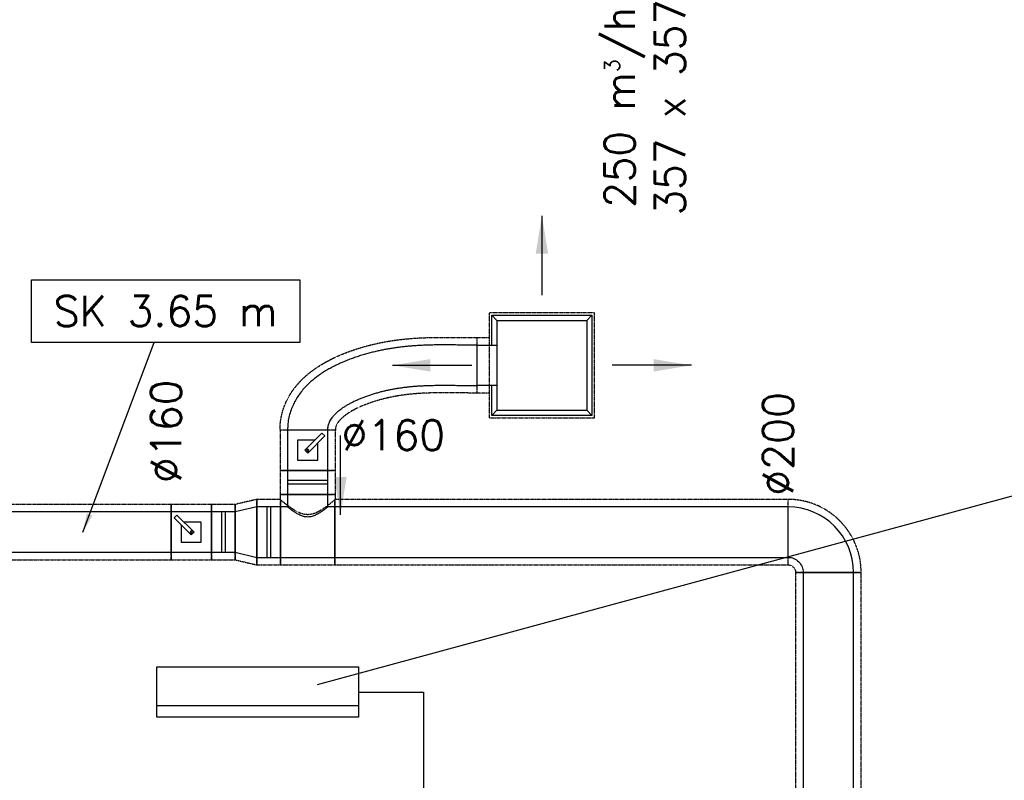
# Model space of a CAD drawing. Header units: millimetres. Extents: x 295542 to 440356, y 17772 to 133669.
# Tile 63 of 73: x 320940 to 324850, y 53878 to 56896. Entities that reach past the tile are written whole.
import ezdxf

# ---------------------------------------------------------------- set-up
doc = ezdxf.new("R2010")
doc.units = ezdxf.units.MM
doc.linetypes.add('Ciągłe', pattern=[0])
doc.linetypes.add('DASHED', pattern=[0.75, 0.5, -0.25])
for name, color, linetype in [('0_freon', 50, 'Ciągłe'), ('0_klmatyzacja', 210, 'Continuous'), ('0_opis_wentylacja', 110, 'Ciągłe'), ('FLUID-N4', 7, 'Continuous'), ('FLUID-N4-120-ARRGR', 7, 'Continuous'), ('FLUID-N4-120-DIM', 7, 'Continuous'), ('FLUID-N4-120-INF', 7, 'Continuous'), ('FLUID-N4-INS', 7, 'Continuous')]:
    doc.layers.add(name, color=color, linetype=linetype)
doc.styles.add('FDBES', font='simplex.shx')
doc.linetypes.add('ZIGZAG', pattern='A,0.0001,-0.2,[131,ltypeshp.shx,S=0.2,R=0,X=-0.2,Y=0],-0.4,[131,ltypeshp.shx,S=0.2,R=180,X=0.2,Y=0],-0.2', length=0.8001)
doc.dimstyles.new('FDBES', dxfattribs={"dimscale": 50, "dimtxt": 4, "dimasz": 2.5, "dimexe": 0.8, "dimexo": 2, "dimgap": 1, "dimtad": 1, "dimdsep": 46, "dimtxsty": 'FDBES', "dimcen": 2.5, "dimclrd": 4, "dimclre": 5, "dimadec": 0, "dimazin": 0, "dimtfac": 1, "dimtmove": 0, "dimatfit": 3, "dimfxl": 1, "dimarcsym": 0})

# ---------------------------------------------------------------- blocks, each defined once
blk = doc.blocks.new('*U457')
at = {"color": 160, "linetype": 'Continuous', "lineweight": -2}
for p, q in [((-1500, 100), (-1500, 0)), ((1500, 0), (1500, 100)), ((-1500, 0), (-1500, -100)), ((1500, -100), (1500, 0))]:
    blk.add_line(p, q, dxfattribs=at)
at = {"color": 0, "linetype": 'ByBlock', "lineweight": -2}
for p, q in [((1500, 100), (-1500, 100)), ((-1500, -100), (1500, -100))]:
    blk.add_line(p, q, dxfattribs=at)
at = {"layer": 'FLUID-N4-INS', "color": 3, "linetype": 'DASHED', "lineweight": -3}
for p, q in [((-1500, 130), (-1500, 100)), ((1500, 130), (-1500, 130)), ((1500, 100), (1500, 130)), ((-1500, -100), (-1500, -130)), ((1500, -130), (1500, -100)), ((-1500, -130), (1500, -130))]:
    blk.add_line(p, q, dxfattribs=at)
blk = doc.blocks.new('*U469')
at = {"color": 0, "linetype": 'ByBlock', "lineweight": -2}
for p, q in [((-198.5, 198.5), (-178.5, 178.5)), ((-198.5, 198.5), (-198.5, -198.5)), ((198.5, 198.5), (-198.5, 198.5)), ((198.5, 198.5), (178.5, 178.5)), ((198.5, -198.5), (198.5, 198.5)), ((-178.5, -178.5), (-178.5, 178.5)), ((178.5, 178.5), (-178.5, 178.5)), ((178.5, -178.5), (178.5, 178.5)), ((-198.5, -198.5), (-178.5, -178.5)), ((-80, -178.5), (-178.5, -178.5)), ((80, -178.5), (-80, -178.5)), ((-80, -178.5), (-80, -258.5)), ((178.5, -178.5), (80, -178.5)), ((80, -258.5), (80, -178.5)), ((178.5, -178.5), (198.5, -198.5)), ((-198.5, -198.5), (-80, -198.5)), ((80, -198.5), (198.5, -198.5))]:
    blk.add_line(p, q, dxfattribs=at)
at = {"layer": 'FLUID-N4-INS', "color": 3, "linetype": 'DASHED', "lineweight": -3}
for p, q in [((-208.5, 208.5), (208.5, 208.5)), ((-208.5, -208.5), (-208.5, 208.5)), ((208.5, 208.5), (208.5, -208.5)), ((-208.5, -208.5), (208.5, -208.5)), ((-110, -208.5), (-110, -258.5)), ((110, -258.5), (110, -208.5)), ((-80, -258.5), (-110, -258.5)), ((80, -258.5), (-80, -258.5)), ((110, -258.5), (80, -258.5))]:
    blk.add_line(p, q, dxfattribs=at)
blk = doc.blocks.new('*U481')
at = {"color": 160, "linetype": 'Continuous', "lineweight": -2}
for p, q in [((130, -70), (130, 130)), ((70, -130), (-130, -130))]:
    blk.add_line(p, q, dxfattribs=at)
at = {"color": 0, "linetype": 'ByBlock', "lineweight": -2, "extrusion": (-1.22465e-16, 4.48402e-24, -1)}
blk.add_ellipse((130, -130), major_axis=(-260, 0), ratio=1, start_param=0, end_param=1.570796, dxfattribs=at)
at = {"color": 0, "linetype": 'ByBlock', "lineweight": -2}
blk.add_ellipse((130, -130), major_axis=(0, 60), ratio=1, start_param=0, end_param=1.570797, dxfattribs=at)
at = {"layer": 'FLUID-N4-INS', "color": 3, "linetype": 'DASHED', "lineweight": -3}
for p, q in [((130, 130), (130, 160)), ((130, -100), (130, -70)), ((-130, -130), (-160, -130)), ((100, -130), (70, -130))]:
    blk.add_line(p, q, dxfattribs=at)
at = {"layer": 'FLUID-N4-INS', "color": 3, "linetype": 'DASHED', "lineweight": -3, "extrusion": (-1.22465e-16, 4.02015e-24, -1)}
blk.add_ellipse((130, -130), major_axis=(-290, 0), ratio=1, start_param=0, end_param=1.570796, dxfattribs=at)
at = {"layer": 'FLUID-N4-INS', "color": 3, "linetype": 'DASHED', "lineweight": -3}
blk.add_ellipse((130, -130), major_axis=(0, 30), ratio=1, start_param=0, end_param=1.570797, dxfattribs=at)
blk = doc.blocks.new('*U460')
at = {"color": 160, "linetype": 'Continuous', "lineweight": -2}
for p, q in [((-900, 0), (-900, 100)), ((900, 100), (900, 0)), ((-900, -100), (-900, 0)), ((900, 0), (900, -100))]:
    blk.add_line(p, q, dxfattribs=at)
at = {"color": 0, "linetype": 'ByBlock', "lineweight": -2}
for p, q in [((-900, 100), (900, 100)), ((900, -100), (-900, -100))]:
    blk.add_line(p, q, dxfattribs=at)
at = {"layer": 'FLUID-N4-INS', "color": 3, "linetype": 'DASHED', "lineweight": -3}
for p, q in [((-900, 100), (-900, 130)), ((-900, 130), (897.5, 130)), ((900, 127.9), (900, 100)), ((-900, -130), (-900, -100)), ((900, -100), (900, -130)), ((900, -130), (-900, -130))]:
    blk.add_line(p, q, dxfattribs=at)
blk = doc.blocks.new('*U480')
at = {"color": 160, "linetype": 'Continuous', "lineweight": -2}
for p, q in [((-80, 150), (80, 150)), ((-107.5, -100), (-107.5, 100)), ((107.5, 100), (107.5, -100))]:
    blk.add_line(p, q, dxfattribs=at)
at = {"color": 0, "linetype": 'ByBlock', "lineweight": -2}
for p, q in [((-80, 100), (-80, 150)), ((80, 150), (80, 100)), ((-107.5, 100), (-80, 100)), ((80, 100), (107.5, 100)), ((107.5, -100), (-107.5, -100))]:
    blk.add_line(p, q, dxfattribs=at)
at = {"color": 5, "linetype": 'Continuous', "lineweight": -3}
blk.add_open_spline([(-80, 100), (-80, 100), (-79.9, 99.9), (-79.3, 99.5), (-78.9, 99.1), (-77.8, 98.3), (-77.2, 97.8), (-75.6, 96.5), (-74.6, 95.8), (-72.5, 94.1), (-71.4, 93.3), (-68.9, 91.3), (-67.5, 90.3), (-64.6, 88.2), (-63.1, 87.1), (-59.9, 84.8), (-58.3, 83.6), (-54.8, 81.3), (-53, 80), (-49.1, 77.5), (-47.1, 76.2), (-42.8, 73.7), (-40.6, 72.4), (-36.1, 70), (-33.7, 68.8), (-28.9, 66.6), (-26.4, 65.5), (-21.4, 63.6), (-18.8, 62.8), (-13.5, 61.5), (-10.8, 60.9), (-5.5, 60.2), (-2.7, 60), (2.7, 60), (5.5, 60.2), (10.8, 60.9), (13.5, 61.5), (18.8, 62.8), (21.4, 63.6), (26.4, 65.5), (28.9, 66.6), (33.7, 68.8), (36.1, 70), (40.6, 72.4), (42.8, 73.7), (47.1, 76.2), (49.1, 77.5), (53, 80), (54.8, 81.3), (58.3, 83.6), (59.9, 84.8), (63.1, 87.1), (64.6, 88.2), (67.5, 90.3), (68.9, 91.3), (71.4, 93.3), (72.5, 94.1), (74.6, 95.8), (75.6, 96.5), (77.2, 97.8), (77.8, 98.3), (78.9, 99.1), (79.3, 99.5), (79.9, 99.9), (80, 100), (80, 100)], degree=3, knots=[129.205964, 129.205964, 129.205964, 129.205964, 137.153774, 137.153774, 145.101584, 145.101584, 153.049394, 153.049394, 160.997204, 160.997204, 168.945014, 168.945014, 176.892823, 176.892823, 184.840633, 184.840633, 192.788443, 192.788443, 200.991379, 200.991379, 209.194314, 209.194314, 217.39725, 217.39725, 225.600186, 225.600186, 233.803121, 233.803121, 242.006057, 242.006057, 250.208993, 250.208993, 258.411928, 258.411928, 266.614864, 266.614864, 274.817799, 274.817799, 283.020735, 283.020735, 291.223671, 291.223671, 299.426606, 299.426606, 307.629542, 307.629542, 315.832477, 315.832477, 324.035413, 324.035413, 331.983223, 331.983223, 339.931033, 339.931033, 347.878843, 347.878843, 355.826653, 355.826653, 363.774463, 363.774463, 371.722272, 371.722272, 379.670082, 379.670082, 387.617892, 387.617892, 387.617892, 387.617892], dxfattribs=at)
at = {"layer": 'FLUID-N4-INS', "color": 3, "linetype": 'DASHED', "lineweight": -3}
for p, q in [((-110, 130), (-110, 150)), ((-110, 150), (-80, 150)), ((-107.5, 100), (-107.5, 127.9)), ((80, 150), (110, 150)), ((107.5, 127.9), (107.5, 100)), ((110, 150), (110, 130)), ((-107.5, -130), (-107.5, -100)), ((107.5, -100), (107.5, -130)), ((107.5, -130), (-107.5, -130))]:
    blk.add_line(p, q, dxfattribs=at)
blk.add_open_spline([(-107.5, 127.9), (-106.8, 127.3), (-105.9, 126.6), (-103.8, 124.8), (-102.6, 123.8), (-99.7, 121.4), (-98.1, 120.1), (-94.6, 117.3), (-92.7, 115.7), (-88.8, 112.6), (-86.7, 111), (-82.3, 107.6), (-80.1, 105.9), (-75.4, 102.4), (-72.8, 100.5), (-67.5, 96.7), (-64.7, 94.8), (-58.9, 90.9), (-55.9, 89), (-49.6, 85.2), (-46.4, 83.3), (-39.8, 79.9), (-36.4, 78.2), (-29.5, 75.2), (-26, 73.9), (-18.8, 71.7), (-15.1, 70.8), (-9.5, 69.9), (-7.6, 69.7), (-3.8, 69.4), (-1.9, 69.3), (1.9, 69.3), (3.8, 69.4), (7.6, 69.7), (9.5, 69.9), (15.1, 70.8), (18.8, 71.7), (26, 73.9), (29.5, 75.2), (36.4, 78.2), (39.8, 79.9), (46.4, 83.3), (49.6, 85.2), (55.9, 89), (58.9, 90.9), (64.7, 94.8), (67.5, 96.7), (72.8, 100.5), (75.4, 102.4), (80.1, 105.9), (82.3, 107.6), (86.7, 111), (88.8, 112.6), (92.7, 115.7), (94.6, 117.3), (98.1, 120.1), (99.7, 121.4), (102.6, 123.8), (103.8, 124.8), (105.9, 126.6), (106.8, 127.3), (107.5, 127.9)], degree=3, knots=[203.614119, 203.614119, 203.614119, 203.614119, 213.412509, 213.412509, 224.425482, 224.425482, 235.438456, 235.438456, 246.451429, 246.451429, 257.464403, 257.464403, 268.477376, 268.477376, 280.011101, 280.011101, 291.544826, 291.544826, 303.078551, 303.078551, 314.612277, 314.612277, 326.146002, 326.146002, 337.679727, 337.679727, 349.213452, 349.213452, 354.980315, 354.980315, 360.747177, 360.747177, 366.51404, 366.51404, 372.280903, 372.280903, 383.814628, 383.814628, 395.348353, 395.348353, 406.882078, 406.882078, 418.415803, 418.415803, 429.949528, 429.949528, 441.483254, 441.483254, 453.016979, 453.016979, 464.029952, 464.029952, 475.042926, 475.042926, 486.055899, 486.055899, 497.068872, 497.068872, 508.081846, 508.081846, 517.880236, 517.880236, 517.880236, 517.880236], dxfattribs=at)
blk = doc.blocks.new('*U473')
at = {"color": 160, "linetype": 'Continuous', "lineweight": -2}
for p, q in [((-42.5, 0), (-42.5, 100)), ((42.5, 80), (42.5, 0)), ((-42.5, -100), (-42.5, 0)), ((42.5, 0), (42.5, -80))]:
    blk.add_line(p, q, dxfattribs=at)
at = {"color": 0, "linetype": 'ByBlock', "lineweight": -2}
for p, q in [((-42.5, 100), (42.5, 80)), ((42.5, -80), (-42.5, -100))]:
    blk.add_line(p, q, dxfattribs=at)
at = {"layer": 'FLUID-N4-INS', "color": 3, "linetype": 'DASHED', "lineweight": -3}
for p, q in [((-42.5, 100), (-42.5, 130)), ((-42.5, 130), (42.5, 110)), ((42.5, 110), (42.5, 80)), ((-42.5, -130), (-42.5, -100)), ((42.5, -110), (-42.5, -130)), ((42.5, -80), (42.5, -110))]:
    blk.add_line(p, q, dxfattribs=at)
blk = doc.blocks.new('*U479')
at = {"color": 160, "linetype": 'Continuous', "lineweight": -2}
for p, q in [((-47.5, 0), (-47.5, 100)), ((47.5, 100), (47.5, 0)), ((-47.5, -100), (-47.5, 0)), ((47.5, 0), (47.5, -100))]:
    blk.add_line(p, q, dxfattribs=at)
at = {"color": 0, "linetype": 'ByBlock', "lineweight": -2}
for p, q in [((-47.5, 100), (47.5, 100)), ((47.5, -100), (-47.5, -100))]:
    blk.add_line(p, q, dxfattribs=at)
at = {"color": 5, "linetype": 'Continuous', "lineweight": -3}
for p, q in [((-7.5, 100), (-7.5, -100)), ((7.5, 100), (7.5, -100))]:
    blk.add_line(p, q, dxfattribs=at)
at = {"layer": 'FLUID-N4-INS', "color": 3, "linetype": 'DASHED', "lineweight": -3}
for p, q in [((-47.5, 100), (-47.5, 127.9)), ((-45, 130), (47.5, 130)), ((47.5, 130), (47.5, 100)), ((-47.5, -130), (-47.5, -100)), ((47.5, -100), (47.5, -130)), ((47.5, -130), (-47.5, -130))]:
    blk.add_line(p, q, dxfattribs=at)
blk = doc.blocks.new('*U478')
at = {"color": 160, "linetype": 'Continuous', "lineweight": -2}
for p, q in [((-80, 80), (-80, 0)), ((80, 0), (80, 80)), ((-80, 0), (-80, -80)), ((80, -80), (80, 0))]:
    blk.add_line(p, q, dxfattribs=at)
at = {"color": 0, "linetype": 'ByBlock', "lineweight": -2}
for p, q in [((80, 80), (-80, 80)), ((40, 40), (-40, 40)), ((-40, 40), (-40, -40)), ((40, -28.7), (40, 40)), ((-11.3, 0), (0, 11.3)), ((56.6, -67.9), (-11.3, 0)), ((0, 11.3), (67.9, -56.6)), ((-40, -40), (28.7, -40)), ((67.9, -56.6), (56.6, -67.9)), ((-80, -80), (80, -80))]:
    blk.add_line(p, q, dxfattribs=at)
for major_axis in [(4, 0), (4, 0), (-4, 0), (-4, 0)]:
    blk.add_ellipse((0, 0), major_axis=major_axis, ratio=1, start_param=0, end_param=3.141593, dxfattribs=at)
at = {"layer": 'FLUID-N4-INS', "color": 3, "linetype": 'DASHED', "lineweight": -3}
for p, q in [((-80, 110), (-80, 80)), ((80, 110), (-80, 110)), ((80, 80), (80, 110)), ((-80, -80), (-80, -110)), ((-80, -110), (80, -110)), ((80, -110), (80, -80))]:
    blk.add_line(p, q, dxfattribs=at)
blk = doc.blocks.new('*U477')
at = {"color": 160, "linetype": 'Continuous', "lineweight": -2}
for p, q in [((-47.5, 0), (-47.5, 80)), ((47.5, 80), (47.5, 0)), ((-47.5, -80), (-47.5, 0)), ((47.5, 0), (47.5, -80))]:
    blk.add_line(p, q, dxfattribs=at)
at = {"color": 0, "linetype": 'ByBlock', "lineweight": -2}
for p, q in [((-47.5, 80), (47.5, 80)), ((47.5, -80), (-47.5, -80))]:
    blk.add_line(p, q, dxfattribs=at)
at = {"color": 5, "linetype": 'Continuous', "lineweight": -3}
for p, q in [((-7.5, 80), (-7.5, -80)), ((7.5, 80), (7.5, -80))]:
    blk.add_line(p, q, dxfattribs=at)
at = {"layer": 'FLUID-N4-INS', "color": 3, "linetype": 'DASHED', "lineweight": -3}
for p, q in [((-47.5, 80), (-47.5, 110)), ((-47.5, 110), (47.5, 110)), ((47.5, 110), (47.5, 80)), ((-47.5, -110), (-47.5, -80)), ((47.5, -110), (-47.5, -110)), ((47.5, -80), (47.5, -110))]:
    blk.add_line(p, q, dxfattribs=at)
blk = doc.blocks.new('*U472')
at = {"color": 160, "linetype": 'Continuous', "lineweight": -2}
for p, q in [((-80, 80), (-80, 0)), ((80, 0), (80, 80)), ((-80, 0), (-80, -80)), ((80, -80), (80, 0))]:
    blk.add_line(p, q, dxfattribs=at)
at = {"color": 0, "linetype": 'ByBlock', "lineweight": -2}
for p, q in [((80, 80), (-80, 80)), ((40, 40), (-40, 40)), ((-40, 40), (-40, -40)), ((40, -28.7), (40, 40)), ((-11.3, 0), (0, 11.3)), ((0, 11.3), (67.9, -56.6)), ((56.6, -67.9), (-11.3, 0)), ((-40, -40), (28.7, -40)), ((67.9, -56.6), (56.6, -67.9)), ((-80, -80), (80, -80))]:
    blk.add_line(p, q, dxfattribs=at)
for major_axis in [(4, 0), (4, 0), (-4, 0), (-4, 0)]:
    blk.add_ellipse((0, 0), major_axis=major_axis, ratio=1, start_param=0, end_param=3.141593, dxfattribs=at)
at = {"layer": 'FLUID-N4-INS', "color": 3, "linetype": 'DASHED', "lineweight": -3}
for p, q in [((-80, 110), (-80, 80)), ((80, 110), (-80, 110)), ((80, 80), (80, 110)), ((-80, -80), (-80, -110)), ((-80, -110), (80, -110)), ((80, -110), (80, -80))]:
    blk.add_line(p, q, dxfattribs=at)
blk = doc.blocks.new('*U475')
at = {"color": 160, "linetype": 'Continuous', "lineweight": -2}
for p, q in [((-47.5, 80), (-47.5, 0)), ((47.5, 0), (47.5, 80)), ((-47.5, 0), (-47.5, -80)), ((47.5, -80), (47.5, 0))]:
    blk.add_line(p, q, dxfattribs=at)
at = {"color": 0, "linetype": 'ByBlock', "lineweight": -2}
for p, q in [((47.5, 80), (-47.5, 80)), ((-47.5, -80), (47.5, -80))]:
    blk.add_line(p, q, dxfattribs=at)
at = {"color": 5, "linetype": 'Continuous', "lineweight": -3}
for p, q in [((-7.5, -80), (-7.5, 80)), ((7.5, -80), (7.5, 80))]:
    blk.add_line(p, q, dxfattribs=at)
at = {"layer": 'FLUID-N4-INS', "color": 3, "linetype": 'DASHED', "lineweight": -3}
for p, q in [((-47.5, 110), (-47.5, 80)), ((47.5, 110), (-47.5, 110)), ((47.5, 80), (47.5, 110)), ((-47.5, -80), (-47.5, -110)), ((-47.5, -110), (47.5, -110)), ((47.5, -110), (47.5, -80))]:
    blk.add_line(p, q, dxfattribs=at)
blk = doc.blocks.new('*U476')
at = {"color": 160, "linetype": 'Continuous', "lineweight": -2}
for p, q in [((-350, 0), (-350, 80)), ((350, 80), (350, 0)), ((-350, -80), (-350, 0)), ((350, 0), (350, -80))]:
    blk.add_line(p, q, dxfattribs=at)
at = {"color": 0, "linetype": 'ByBlock', "lineweight": -2}
for p, q in [((-350, 80), (350, 80)), ((350, -80), (-350, -80))]:
    blk.add_line(p, q, dxfattribs=at)
at = {"layer": 'FLUID-N4-INS', "color": 3, "linetype": 'DASHED', "lineweight": -3}
for p, q in [((-350, 80), (-350, 110)), ((-350, 110), (350, 110)), ((350, 110), (350, 80)), ((-350, -110), (-350, -80)), ((350, -110), (-350, -110)), ((350, -80), (350, -110))]:
    blk.add_line(p, q, dxfattribs=at)
blk = doc.blocks.new('*U461')
at = {"color": 160, "linetype": 'Continuous', "lineweight": -2}
for p, q in [((0, 80), (0, 72.5)), ((0, 72.5), (0, -72.5)), ((0, -72.5), (0, -80)), ((-591.4, -257), (-751.4, -257))]:
    blk.add_line(p, q, dxfattribs=at)
at = {"color": 160, "linetype": 'ZIGZAG', "lineweight": -2, "ltscale": 50}
for points, knots in [([(0, 80), (-8, 80), (-24.1, 80.1), (-48.2, 80.3), (-72.2, 80.5), (-96.3, 80.8), (-120.4, 80.9), (-144.6, 80.9), (-168.9, 80.7), (-191.4, 80.2), (-212.1, 79.5), (-231, 78.5), (-250, 77.3), (-268, 75.9), (-285, 74.2), (-301.1, 72.4), (-317.3, 70.3), (-333.7, 68), (-350.1, 65.2), (-366.8, 62.2), (-383.6, 58.8), (-401, 54.9), (-419.1, 50.5), (-437.8, 45.5), (-456.7, 40), (-475.7, 34), (-494.7, 27.4), (-513.7, 20.2), (-532.7, 12.4), (-551.3, 4.1), (-569.5, -4.9), (-587.3, -14.4), (-604.7, -24.7), (-626.4, -38.8), (-651.8, -57.8), (-675.7, -79.9), (-694.3, -100.7), (-708.2, -119.1), (-720.6, -138.9), (-731.4, -160.2), (-740.1, -182.9), (-746.6, -206.7), (-750.7, -231.6), (-751.2, -248.5), (-751.4, -257)], [0, 0, 0, 0, 2.414068, 4.822015, 7.232366, 9.652972, 12.091111, 14.553459, 17.046132, 19.574763, 21.512412, 23.475652, 25.46645, 27.486756, 29.173831, 30.883122, 32.615639, 34.372317, 36.154133, 37.962061, 39.797138, 41.660358, 43.709134, 45.794836, 47.914585, 50.062243, 52.232097, 54.418828, 56.617603, 58.824258, 60.970981, 63.11944, 65.267997, 67.416097, 71.315019, 75.226342, 77.561185, 79.914292, 82.291698, 84.698564, 87.138836, 89.615032, 92.129027, 94.68361, 94.68361, 94.68361, 94.68361]), ([(-591.4, -257), (-591.3, -254.1), (-591.2, -248.4), (-589.8, -240.3), (-587.7, -232.5), (-584.8, -225), (-581, -217.5), (-576.2, -209.9), (-570.3, -202.1), (-561.4, -192.2), (-548.6, -180.4), (-534, -169.5), (-520.4, -160.7), (-508.7, -153.8), (-496.3, -147.2), (-483.2, -140.8), (-469.4, -134.6), (-455, -128.7), (-440.3, -123.1), (-425.2, -117.9), (-410, -113.1), (-394.7, -108.6), (-379.4, -104.5), (-364.6, -100.9), (-350.3, -97.7), (-336.5, -94.9), (-322.8, -92.4), (-309.1, -90.2), (-295.5, -88.2), (-281.9, -86.4), (-268.4, -84.9), (-253.9, -83.5), (-238.4, -82.3), (-221.9, -81.2), (-205.3, -80.4), (-186.8, -79.7), (-166.3, -79.3), (-143.7, -79.1), (-120.8, -79.1), (-97.5, -79.2), (-73.8, -79.5), (-49.6, -79.7), (-25, -79.9), (-8.4, -80), (0, -80)], [0, 0, 0, 0, 0.870896, 1.692108, 2.508997, 3.360529, 4.275614, 5.273843, 6.366414, 7.55843, 9.791673, 12.285959, 13.759184, 15.293518, 16.881276, 18.514381, 20.235176, 21.986193, 23.758203, 25.541854, 27.327779, 29.106549, 30.868579, 32.603843, 34.181718, 35.736689, 37.270864, 38.786389, 40.285333, 41.76977, 43.241679, 44.703047, 46.46592, 48.219582, 49.967378, 51.712593, 54.024132, 56.343976, 58.679187, 61.036695, 63.423318, 65.845793, 68.310864, 70.825245, 70.825245, 70.825245, 70.825245])]:
    blk.add_open_spline(points, degree=3, knots=knots, dxfattribs=at)
at = {"layer": 'FLUID-N4-INS', "color": 3, "linetype": 'DASHED', "lineweight": -3}
for p, q in [((0, 110), (0, 80)), ((0, -80), (0, -99.7)), ((0, -99.7), (0, -110)), ((-751.4, -257), (-781.4, -257)), ((-561.4, -257), (-591.4, -257))]:
    blk.add_line(p, q, dxfattribs=at)
for points, knots in [([(-781.4, -257), (-781.1, -247.4), (-780.6, -228.4), (-775.9, -200.4), (-768.7, -173.5), (-758.9, -148.1), (-746.8, -124.2), (-732.9, -102.1), (-717.5, -81.7), (-697.2, -58.9), (-671.2, -34.8), (-643.8, -14.3), (-620.6, 0.8), (-602, 11.7), (-583.2, 21.8), (-564, 31.2), (-544.5, 40), (-524.7, 48.1), (-504.9, 55.6), (-485.1, 62.4), (-465.4, 68.7), (-445.9, 74.4), (-426.5, 79.6), (-407.8, 84.1), (-389.8, 88.1), (-372.5, 91.7), (-355.3, 94.8), (-338.3, 97.6), (-321.4, 100.1), (-304.7, 102.2), (-288.2, 104.1), (-270.6, 105.8), (-252.1, 107.3), (-232.7, 108.5), (-213.4, 109.4), (-192.3, 110.2), (-169.4, 110.7), (-144.7, 110.9), (-120.3, 110.9), (-96, 110.8), (-71.9, 110.5), (-47.9, 110.3), (-24, 110.1), (-8, 110), (0, 110)], [0, 0, 0, 0, 2.870345, 5.702802, 8.492759, 11.235575, 13.92836, 16.571575, 19.168493, 21.72495, 25.961869, 30.133014, 32.411671, 34.678825, 36.935364, 39.180923, 41.480948, 43.765615, 46.031799, 48.275532, 50.492325, 52.677182, 54.824602, 56.933137, 58.850738, 60.739172, 62.599196, 64.431659, 66.237309, 68.016927, 69.77122, 71.501034, 73.570049, 75.605637, 77.609518, 79.583418, 82.152893, 84.678039, 87.164254, 89.617519, 92.044498, 94.452576, 96.849816, 99.245072, 99.245072, 99.245072, 99.245072]), ([(0, -110), (-8.4, -110), (-25.1, -109.9), (-49.9, -109.7), (-74.1, -109.5), (-97.7, -109.2), (-120.8, -109.1), (-143.5, -109.1), (-165.8, -109.3), (-185.9, -109.7), (-204, -110.4), (-220.2, -111.2), (-236.2, -112.2), (-251.2, -113.4), (-265.3, -114.7), (-278.3, -116.2), (-291.4, -117.9), (-304.5, -119.8), (-317.6, -122), (-330.8, -124.4), (-344.1, -127.1), (-357.8, -130.1), (-372, -133.6), (-386.6, -137.5), (-401.2, -141.8), (-415.8, -146.4), (-430, -151.3), (-444, -156.6), (-457.6, -162.1), (-470.4, -167.9), (-482.6, -173.9), (-494, -180), (-504.6, -186.2), (-516.7, -194), (-529.3, -203.5), (-540, -213.3), (-547.1, -221.2), (-551.5, -226.9), (-554.8, -232.3), (-557.3, -237.2), (-559.2, -241.8), (-560.4, -246.5), (-561.3, -251.6), (-561.4, -255.1), (-561.4, -257)], [0, 0, 0, 0, 2.53319, 5.008973, 7.43372, 9.813973, 12.15637, 14.467774, 16.755287, 19.026276, 20.73561, 22.443293, 24.152884, 25.868024, 27.287575, 28.715584, 30.154235, 31.605654, 33.072144, 34.555959, 36.059458, 37.584936, 39.262645, 40.965286, 42.681622, 44.401405, 46.114577, 47.811078, 49.480786, 51.113702, 52.654166, 54.141283, 55.565949, 56.919373, 59.16675, 61.109411, 62.106089, 62.984609, 63.749551, 64.410689, 64.986834, 65.507147, 66.016667, 66.572397, 66.572397, 66.572397, 66.572397])]:
    blk.add_open_spline(points, degree=3, knots=knots, dxfattribs=at)
blk = doc.blocks.new('*U97')
at = {"color": 5}
blk.add_leader([(-31.5, 0), (0, 0)], dimstyle='FDBES', override={"dimscale": 6, "dimclrd": 5}, dxfattribs=at)
blk.add_leader([(-31.5, 0), (0, 0)], dimstyle='FDBES', override={"dimscale": 6, "dimclrd": 5}, dxfattribs=at)
blk.add_leader([(-31.5, 0), (0, 0)], dimstyle='FDBES', override={"dimscale": 6, "dimclrd": 5}, dxfattribs=at)
blk.add_leader([(-31.5, 0), (0, 0)], dimstyle='FDBES', override={"dimscale": 6, "dimclrd": 5}, dxfattribs=at)
blk.add_leader([(-31.5, 0), (0, 0)], dimstyle='FDBES', override={"dimscale": 6, "dimclrd": 5}, dxfattribs=at)
blk.add_leader([(-31.5, 0), (0, 0)], dimstyle='FDBES', override={"dimscale": 6, "dimclrd": 5}, dxfattribs=at)
blk.add_leader([(-31.5, 0), (0, 0)], dimstyle='FDBES', override={"dimscale": 6, "dimclrd": 5}, dxfattribs=at)
blk.add_leader([(-31.5, 0), (0, 0)], dimstyle='FDBES', override={"dimscale": 6, "dimclrd": 5}, dxfattribs=at)
blk.add_leader([(-31.5, 0), (0, 0)], dimstyle='FDBES', override={"dimscale": 6, "dimclrd": 5}, dxfattribs=at)
blk.add_leader([(-31.5, 0), (0, 0)], dimstyle='FDBES', override={"dimscale": 6, "dimclrd": 5}, dxfattribs=at)
blk.add_leader([(-31.5, 0), (0, 0)], dimstyle='FDBES', override={"dimscale": 6, "dimclrd": 5}, dxfattribs=at)
blk.add_leader([(-31.5, 0), (0, 0)], dimstyle='FDBES', override={"dimscale": 6, "dimclrd": 5}, dxfattribs=at)
blk.add_leader([(-31.5, 0), (0, 0)], dimstyle='FDBES', override={"dimscale": 6, "dimclrd": 5}, dxfattribs=at)
blk.add_leader([(-31.5, 0), (0, 0)], dimstyle='FDBES', override={"dimscale": 6, "dimclrd": 5}, dxfattribs=at)
blk.add_leader([(-31.5, 0), (0, 0)], dimstyle='FDBES', override={"dimscale": 6, "dimclrd": 5}, dxfattribs=at)
blk.add_leader([(-31.5, 0), (0, 0)], dimstyle='FDBES', override={"dimscale": 6, "dimclrd": 5}, dxfattribs=at)
blk.add_leader([(-31.5, 0), (0, 0)], dimstyle='FDBES', override={"dimscale": 6, "dimclrd": 5}, dxfattribs=at)
blk.add_leader([(-31.5, 0), (0, 0)], dimstyle='FDBES', override={"dimscale": 6, "dimclrd": 5}, dxfattribs=at)
blk.add_leader([(-31.5, 0), (0, 0)], dimstyle='FDBES', override={"dimscale": 6, "dimclrd": 5}, dxfattribs=at)
blk.add_leader([(-31.5, 0), (0, 0)], dimstyle='FDBES', override={"dimscale": 6, "dimclrd": 5}, dxfattribs=at)
blk.add_leader([(-31.5, 0), (0, 0)], dimstyle='FDBES', override={"dimscale": 6, "dimclrd": 5}, dxfattribs=at)
blk = doc.blocks.new('*U98')
at = {"color": 5}
blk.add_leader([(31.5, 0), (0, 0)], dimstyle='FDBES', override={"dimscale": 6, "dimclrd": 5}, dxfattribs=at)
blk.add_leader([(31.5, 0), (0, 0)], dimstyle='FDBES', override={"dimscale": 6, "dimclrd": 5}, dxfattribs=at)
blk.add_leader([(31.5, 0), (0, 0)], dimstyle='FDBES', override={"dimscale": 6, "dimclrd": 5}, dxfattribs=at)
blk.add_leader([(31.5, 0), (0, 0)], dimstyle='FDBES', override={"dimscale": 6, "dimclrd": 5}, dxfattribs=at)
blk.add_leader([(31.5, 0), (0, 0)], dimstyle='FDBES', override={"dimscale": 6, "dimclrd": 5}, dxfattribs=at)
blk.add_leader([(31.5, 0), (0, 0)], dimstyle='FDBES', override={"dimscale": 6, "dimclrd": 5}, dxfattribs=at)
blk.add_leader([(31.5, 0), (0, 0)], dimstyle='FDBES', override={"dimscale": 6, "dimclrd": 5}, dxfattribs=at)
blk.add_leader([(31.5, 0), (0, 0)], dimstyle='FDBES', override={"dimscale": 6, "dimclrd": 5}, dxfattribs=at)
blk.add_leader([(31.5, 0), (0, 0)], dimstyle='FDBES', override={"dimscale": 6, "dimclrd": 5}, dxfattribs=at)
blk.add_leader([(31.5, 0), (0, 0)], dimstyle='FDBES', override={"dimscale": 6, "dimclrd": 5}, dxfattribs=at)
blk.add_leader([(31.5, 0), (0, 0)], dimstyle='FDBES', override={"dimscale": 6, "dimclrd": 5}, dxfattribs=at)
blk.add_leader([(31.5, 0), (0, 0)], dimstyle='FDBES', override={"dimscale": 6, "dimclrd": 5}, dxfattribs=at)
blk.add_leader([(31.5, 0), (0, 0)], dimstyle='FDBES', override={"dimscale": 6, "dimclrd": 5}, dxfattribs=at)
blk.add_leader([(31.5, 0), (0, 0)], dimstyle='FDBES', override={"dimscale": 6, "dimclrd": 5}, dxfattribs=at)
blk.add_leader([(31.5, 0), (0, 0)], dimstyle='FDBES', override={"dimscale": 6, "dimclrd": 5}, dxfattribs=at)
blk.add_leader([(31.5, 0), (0, 0)], dimstyle='FDBES', override={"dimscale": 6, "dimclrd": 5}, dxfattribs=at)
blk.add_leader([(31.5, 0), (0, 0)], dimstyle='FDBES', override={"dimscale": 6, "dimclrd": 5}, dxfattribs=at)
blk.add_leader([(31.5, 0), (0, 0)], dimstyle='FDBES', override={"dimscale": 6, "dimclrd": 5}, dxfattribs=at)
blk.add_leader([(31.5, 0), (0, 0)], dimstyle='FDBES', override={"dimscale": 6, "dimclrd": 5}, dxfattribs=at)
blk.add_leader([(31.5, 0), (0, 0)], dimstyle='FDBES', override={"dimscale": 6, "dimclrd": 5}, dxfattribs=at)
blk.add_leader([(31.5, 0), (0, 0)], dimstyle='FDBES', override={"dimscale": 6, "dimclrd": 5}, dxfattribs=at)
blk = doc.blocks.new('*U99')
at = {"color": 5}
blk.add_leader([(0, -31.5), (0, 0)], dimstyle='FDBES', override={"dimscale": 6, "dimclrd": 5}, dxfattribs=at)
blk.add_leader([(0, -31.5), (0, 0)], dimstyle='FDBES', override={"dimscale": 6, "dimclrd": 5}, dxfattribs=at)
blk.add_leader([(0, -31.5), (0, 0)], dimstyle='FDBES', override={"dimscale": 6, "dimclrd": 5}, dxfattribs=at)
blk.add_leader([(0, -31.5), (0, 0)], dimstyle='FDBES', override={"dimscale": 6, "dimclrd": 5}, dxfattribs=at)
blk.add_leader([(0, -31.5), (0, 0)], dimstyle='FDBES', override={"dimscale": 6, "dimclrd": 5}, dxfattribs=at)
blk.add_leader([(0, -31.5), (0, 0)], dimstyle='FDBES', override={"dimscale": 6, "dimclrd": 5}, dxfattribs=at)
blk.add_leader([(0, -31.5), (0, 0)], dimstyle='FDBES', override={"dimscale": 6, "dimclrd": 5}, dxfattribs=at)
blk.add_leader([(0, -31.5), (0, 0)], dimstyle='FDBES', override={"dimscale": 6, "dimclrd": 5}, dxfattribs=at)
blk.add_leader([(0, -31.5), (0, 0)], dimstyle='FDBES', override={"dimscale": 6, "dimclrd": 5}, dxfattribs=at)
blk.add_leader([(0, -31.5), (0, 0)], dimstyle='FDBES', override={"dimscale": 6, "dimclrd": 5}, dxfattribs=at)
blk.add_leader([(0, -31.5), (0, 0)], dimstyle='FDBES', override={"dimscale": 6, "dimclrd": 5}, dxfattribs=at)
blk.add_leader([(0, -31.5), (0, 0)], dimstyle='FDBES', override={"dimscale": 6, "dimclrd": 5}, dxfattribs=at)
blk.add_leader([(0, -31.5), (0, 0)], dimstyle='FDBES', override={"dimscale": 6, "dimclrd": 5}, dxfattribs=at)
blk.add_leader([(0, -31.5), (0, 0)], dimstyle='FDBES', override={"dimscale": 6, "dimclrd": 5}, dxfattribs=at)
blk.add_leader([(0, -31.5), (0, 0)], dimstyle='FDBES', override={"dimscale": 6, "dimclrd": 5}, dxfattribs=at)
blk.add_leader([(0, -31.5), (0, 0)], dimstyle='FDBES', override={"dimscale": 6, "dimclrd": 5}, dxfattribs=at)
blk.add_leader([(0, -31.5), (0, 0)], dimstyle='FDBES', override={"dimscale": 6, "dimclrd": 5}, dxfattribs=at)
blk.add_leader([(0, -31.5), (0, 0)], dimstyle='FDBES', override={"dimscale": 6, "dimclrd": 5}, dxfattribs=at)
blk.add_leader([(0, -31.5), (0, 0)], dimstyle='FDBES', override={"dimscale": 6, "dimclrd": 5}, dxfattribs=at)
blk.add_leader([(0, -31.5), (0, 0)], dimstyle='FDBES', override={"dimscale": 6, "dimclrd": 5}, dxfattribs=at)
blk.add_leader([(0, -31.5), (0, 0)], dimstyle='FDBES', override={"dimscale": 6, "dimclrd": 5}, dxfattribs=at)
blk = doc.blocks.new('*U100')
at = {"color": 5}
blk.add_leader([(0, 31.5), (0, 0)], dimstyle='FDBES', override={"dimscale": 6, "dimclrd": 5}, dxfattribs=at)
blk.add_leader([(0, 31.5), (0, 0)], dimstyle='FDBES', override={"dimscale": 6, "dimclrd": 5}, dxfattribs=at)
blk.add_leader([(0, 31.5), (0, 0)], dimstyle='FDBES', override={"dimscale": 6, "dimclrd": 5}, dxfattribs=at)
blk.add_leader([(0, 31.5), (0, 0)], dimstyle='FDBES', override={"dimscale": 6, "dimclrd": 5}, dxfattribs=at)
blk.add_leader([(0, 31.5), (0, 0)], dimstyle='FDBES', override={"dimscale": 6, "dimclrd": 5}, dxfattribs=at)
blk.add_leader([(0, 31.5), (0, 0)], dimstyle='FDBES', override={"dimscale": 6, "dimclrd": 5}, dxfattribs=at)
blk.add_leader([(0, 31.5), (0, 0)], dimstyle='FDBES', override={"dimscale": 6, "dimclrd": 5}, dxfattribs=at)
blk.add_leader([(0, 31.5), (0, 0)], dimstyle='FDBES', override={"dimscale": 6, "dimclrd": 5}, dxfattribs=at)
blk.add_leader([(0, 31.5), (0, 0)], dimstyle='FDBES', override={"dimscale": 6, "dimclrd": 5}, dxfattribs=at)
blk.add_leader([(0, 31.5), (0, 0)], dimstyle='FDBES', override={"dimscale": 6, "dimclrd": 5}, dxfattribs=at)
blk.add_leader([(0, 31.5), (0, 0)], dimstyle='FDBES', override={"dimscale": 6, "dimclrd": 5}, dxfattribs=at)
blk.add_leader([(0, 31.5), (0, 0)], dimstyle='FDBES', override={"dimscale": 6, "dimclrd": 5}, dxfattribs=at)
blk.add_leader([(0, 31.5), (0, 0)], dimstyle='FDBES', override={"dimscale": 6, "dimclrd": 5}, dxfattribs=at)
blk.add_leader([(0, 31.5), (0, 0)], dimstyle='FDBES', override={"dimscale": 6, "dimclrd": 5}, dxfattribs=at)
blk.add_leader([(0, 31.5), (0, 0)], dimstyle='FDBES', override={"dimscale": 6, "dimclrd": 5}, dxfattribs=at)
blk.add_leader([(0, 31.5), (0, 0)], dimstyle='FDBES', override={"dimscale": 6, "dimclrd": 5}, dxfattribs=at)
blk.add_leader([(0, 31.5), (0, 0)], dimstyle='FDBES', override={"dimscale": 6, "dimclrd": 5}, dxfattribs=at)
blk.add_leader([(0, 31.5), (0, 0)], dimstyle='FDBES', override={"dimscale": 6, "dimclrd": 5}, dxfattribs=at)
blk.add_leader([(0, 31.5), (0, 0)], dimstyle='FDBES', override={"dimscale": 6, "dimclrd": 5}, dxfattribs=at)
blk.add_leader([(0, 31.5), (0, 0)], dimstyle='FDBES', override={"dimscale": 6, "dimclrd": 5}, dxfattribs=at)
blk.add_leader([(0, 31.5), (0, 0)], dimstyle='FDBES', override={"dimscale": 6, "dimclrd": 5}, dxfattribs=at)
blk = doc.blocks.new('*U483')
at = {"color": 5, "lineweight": -2}
blk.add_lwpolyline([(-20.38, 100.11), (86.14, 100.11), (86.14, 75.31), (-20.38, 75.31)], close=True, dxfattribs=at)
blk.add_lwpolyline([(-20.38, 100.11), (86.14, 100.11), (86.14, 75.31), (-20.38, 75.31)], close=True, dxfattribs=at)
at = {"color": 3, "insert": (32.88, 87.71), "char_height": 12, "attachment_point": 5, "line_spacing_factor": 1.1, "style": 'FDBES'}
blk.add_mtext('SK 3.65 m', dxfattribs=at)
blk.add_mtext('SK 3.65 m', dxfattribs=at)
at = {"color": 5}
blk.add_leader([(0, 0), (28.23, 75.31)], dimstyle='FDBES', override={"dimscale": 3, "dimclrd": 5}, dxfattribs=at)
blk.add_leader([(0, 0), (28.23, 75.31)], dimstyle='FDBES', override={"dimscale": 3, "dimclrd": 5}, dxfattribs=at)

msp = doc.modelspace()

# ---------------------------------------------------------------- linework, layer by layer
at = {"layer": '0_freon'}
for p, q in [((322284.797, 54228.161), (322543.566, 54228.161)), ((322543.566, 54228.161), (322543.566, 51738.181))]:
    msp.add_line(p, q, dxfattribs=at)
at = {"layer": '0_klmatyzacja'}
msp.add_line((321484.797, 54175.336), (322284.797, 54175.336), dxfattribs=at)
msp.add_lwpolyline([(322284.797, 54328.161), (322284.797, 54128.161), (321484.797, 54128.161), (321484.797, 54328.161)], close=True, dxfattribs=at)
at = {"layer": '0_opis_wentylacja'}
msp.add_line((327371.473, 55682.266), (322121.652, 54256.441), dxfattribs=at)

# ---------------------------------------------------------------- block references
at = {"layer": 'FLUID-N4', "color": 160, "linetype": 'Continuous', "extrusion": (-1.83697e-16, -1.22465e-16, -1), "rotation": 90}
msp.add_blockref('*U469', (-323013.624, 55524.906, -3367), dxfattribs=at)
at = {"layer": 'FLUID-N4', "color": 160, "linetype": 'Continuous'}
msp.add_blockref('*U461', (322755.124, 55524.906, 3497), dxfattribs=at)
for name, p, rotation in [('*U472', (322083.696, 55187.915, 3735), 90), ('*U475', (322083.696, 55060.415, 3735), 90), ('*U478', (321621.196, 54862.915, 3735), 180), ('*U457', (324151.196, 53202.915, 3735), 90.00000000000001)]:
    msp.add_blockref(name, p, dxfattribs=dict(at, rotation=rotation))
at = {"layer": 'FLUID-N4', "color": 160, "linetype": 'Continuous', "extrusion": (-1.22465e-16, 0, -1)}
for name, p in [('*U480', (-322083.696, 54862.915, -3735)), ('*U476', (-321191.196, 54862.915, -3735)), ('*U477', (-321748.696, 54862.915, -3735)), ('*U473', (-321838.696, 54862.915, -3735)), ('*U479', (-321928.696, 54862.915, -3735)), ('*U460', (-323091.196, 54862.915, -3735))]:
    msp.add_blockref(name, p, dxfattribs=at)
at = {"layer": 'FLUID-N4', "color": 160, "linetype": 'Continuous', "extrusion": (1.22465e-16, -1.83697e-16, -1), "rotation": 360}
msp.add_blockref('*U481', (-324121.196, 54832.915, -3735), dxfattribs=at)
at = {"layer": 'FLUID-N4-120-ARRGR', "xscale": 10, "yscale": 10, "zscale": 10, "rotation": 90}
for name, p in [('*U98', (323013.624, 55803.406, 3342)), ('*U100', (322735.124, 55524.906, 3342)), ('*U99', (323292.124, 55524.906, 3342)), ('*U97', (322213.624, 55246.406, 3342))]:
    msp.add_blockref(name, p, dxfattribs=at)
at = {"layer": 'FLUID-N4-120-INF', "linetype": 'ByBlock', "xscale": 10, "yscale": 10, "zscale": 10}
msp.add_blockref('*U483', (321191.196, 54862.915, 3735), dxfattribs=at)

# ---------------------------------------------------------------- texts
at = {"layer": 'FLUID-N4-120-ARRGR', "color": 3, "insert": (323422.487, 56554.065, 3042), "char_height": 120, "attachment_point": 5, "rotation": 90, "style": 'FDBES'}
msp.add_mtext('250 m{\\A2;\\H0.5x;3}/h\\P357 x 357', dxfattribs=at)
at = {"layer": 'FLUID-N4-120-DIM', "color": 3, "char_height": 120, "attachment_point": 5, "rotation": 90, "style": 'FDBES'}
for s, insert in [('∅160\\P', (321521.196, 55262.915, 3735)), ('∅200\\P', (323951.196, 55212.915, 3735))]:
    msp.add_mtext(s, dxfattribs=dict(at, insert=insert))
at = {"layer": 'FLUID-N4-120-DIM', "color": 3, "insert": (322423.696, 55247.915, 3735), "char_height": 120, "attachment_point": 5, "style": 'FDBES'}
msp.add_mtext('∅160\\P', dxfattribs=at)

doc.saveas('drawing.dxf')
